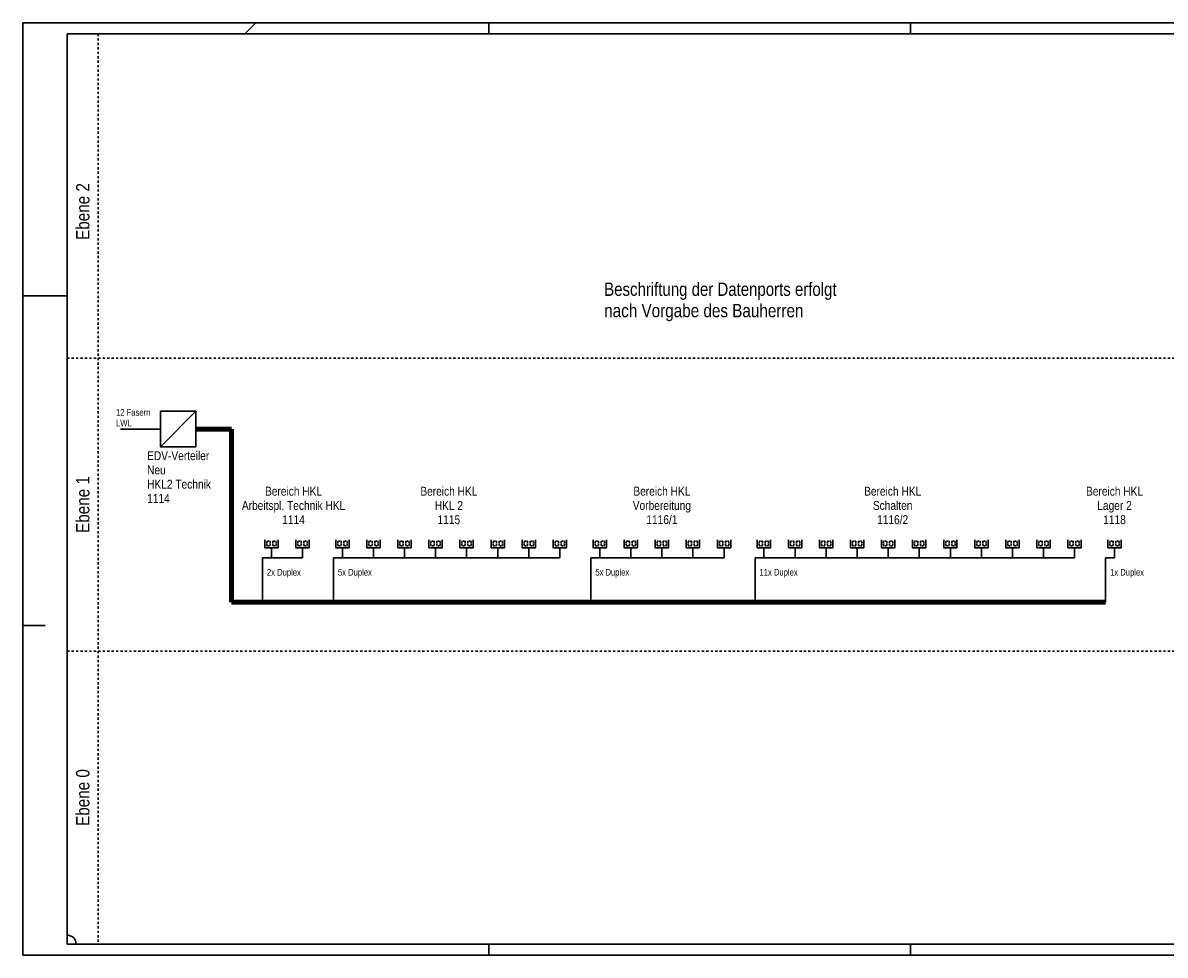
# Model space of a CAD drawing. Header units: millimetres. Extents: x -2000 to 95000, y -500 to 41500.
# Tile 1 of 4: x -2000 to 49481, y -500 to 41500. Entities that reach past the tile are written whole.
import ezdxf
from ezdxf.enums import TextEntityAlignment as Align

# ---------------------------------------------------------------- set-up
doc = ezdxf.new("R2010")
doc.units = ezdxf.units.MM
doc.linetypes.add('DDS_LT3', pattern=[200, 100, -100])
for name, color, linetype in [('ITB_ELT_EDV Anlagen', 96, 'Continuous'), ('ITB_ELT_TXT_Kennzeichnung', 7, 'Continuous'), ('ITB_ELT_TXT_Medizin EDV', 7, 'Continuous'), ('ITB_XXX_Layout Rahmen', 18, 'Continuous'), ('ITB_XXX_Schemata Bereiche', 7, 'Continuous'), ('ITB_XXX_Schemata Linien', 7, 'Continuous'), ('ITB_XXX_TXT_Schemata', 7, 'Continuous')]:
    doc.layers.add(name, color=color, linetype=linetype)
doc.layers.add('ITB_XXX_Einfuegepunkt', color=18, linetype='Continuous', plot=False)
doc.styles.add('Arial Narrow', font='txt', dxfattribs={"height": 0.2})

# ---------------------------------------------------------------- blocks, each defined once
blk = doc.blocks.new('Allgemeines Symbol -Diverse--ID-61-8-339-1905')
at = {"layer": 'ITB_XXX_Einfuegepunkt', "color": 7, "lineweight": 30}
for p, q in [((0, 1000), (0, 0)), ((0, 0), (1000, 0))]:
    blk.add_line(p, q, dxfattribs=at)
blk.add_lwpolyline([(400, 0), (392, 81), (368, 158), (328, 229), (276, 290), (212, 339), (139, 375), (61, 395), (0, 398)], dxfattribs=at)
blk = doc.blocks.new('Schemasymbol-ID-61-8-339-1596')
at = {"layer": 'ITB_ELT_EDV Anlagen', "color": 94, "lineweight": 30}
for points in [[(0, 1600), (0, 0), (1600, 0), (1600, 1600), (0, 1600)], [(0, 0), (1600, 1600)]]:
    blk.add_lwpolyline(points, dxfattribs=at)
blk = doc.blocks.new('Text-Text- EDV-Verteiler--Neu--HKL2 Technik--1114-ID-61-8-339-1603')
at = {"layer": 'ITB_ELT_TXT_Kennzeichnung', "color": 7, "lineweight": 5, "style": 'Arial Narrow'}
for s, width, p, p2 in [('EDV-Verteiler', 0.999909, (0, 0), (2801, 0)), ('Neu', 0.999454, (0, -641), (840, -641)), ('HKL2 Technik', 0.999568, (0, -1282), (2878, -1282)), ('1114', 0.999169, (0, -1924), (1019, -1924))]:
    blk.add_text(s, height=400, dxfattribs=dict(at, width=width)).set_placement(p, p2, align=Align.FIT)
blk = doc.blocks.new('Schemasymbol-ID-61-8-339-2533')
at = {"layer": 'ITB_ELT_TXT_Medizin EDV', "color": 8, "lineweight": 30}
for p, q in [((-210, 731), (-210, 750)), ((-210, 750), (-188, 750)), ((-210, 660), (-210, 702)), ((-210, 590), (-210, 632)), ((-210, 540), (-210, 562)), ((-188, 540), (-210, 540)), ((-112, 540), (-158, 540)), ((-158, 750), (-112, 750)), ((-82, 750), (-60, 750)), ((-60, 540), (-82, 540)), ((-60, 750), (-60, 727)), ((-60, 699), (-60, 657)), ((-60, 629), (-60, 587)), ((-60, 559), (-60, 540)), ((60, 750), (60, 727)), ((82, 750), (60, 750)), ((60, 699), (60, 657)), ((60, 629), (60, 587)), ((60, 559), (60, 540)), ((60, 540), (82, 540)), ((157, 750), (112, 750)), ((112, 540), (157, 540)), ((210, 750), (188, 750)), ((188, 540), (210, 540)), ((210, 731), (210, 750)), ((210, 660), (210, 702)), ((210, 590), (210, 632)), ((210, 540), (210, 562))]:
    blk.add_line(p, q, dxfattribs=at)
at = {"layer": 'ITB_ELT_TXT_Medizin EDV', "color": 94, "lineweight": 30}
for points in [[(-300, 810), (-300, 450), (300, 450), (300, 810)], [(0, 450), (0, 0)]]:
    blk.add_lwpolyline(points, dxfattribs=at)
blk = doc.blocks.new('Schemasymbol-ID-61-8-339-2546')
at = {"layer": 'ITB_ELT_TXT_Medizin EDV', "color": 8, "lineweight": 30}
for p, q in [((-210, 731), (-210, 750)), ((-210, 750), (-188, 750)), ((-210, 660), (-210, 702)), ((-210, 590), (-210, 632)), ((-210, 540), (-210, 562)), ((-188, 540), (-210, 540)), ((-112, 540), (-158, 540)), ((-158, 750), (-112, 750)), ((-82, 750), (-60, 750)), ((-60, 540), (-82, 540)), ((-60, 750), (-60, 727)), ((-60, 699), (-60, 657)), ((-60, 629), (-60, 587)), ((-60, 559), (-60, 540)), ((60, 750), (60, 727)), ((82, 750), (60, 750)), ((60, 699), (60, 657)), ((60, 629), (60, 587)), ((60, 559), (60, 540)), ((60, 540), (82, 540)), ((157, 750), (112, 750)), ((112, 540), (157, 540)), ((210, 750), (188, 750)), ((188, 540), (210, 540)), ((210, 731), (210, 750)), ((210, 660), (210, 702)), ((210, 590), (210, 632)), ((210, 540), (210, 562))]:
    blk.add_line(p, q, dxfattribs=at)
at = {"layer": 'ITB_ELT_TXT_Medizin EDV', "color": 94, "lineweight": 30}
for points in [[(-300, 810), (-300, 450), (300, 450), (300, 810)], [(0, 450), (0, 0)]]:
    blk.add_lwpolyline(points, dxfattribs=at)
blk = doc.blocks.new('Text-Text- Bereich HKL--Arbeitspl- Technik HKL--1114-ID-61-8-339-2554')
at = {"layer": 'ITB_ELT_TXT_Kennzeichnung', "color": 7, "lineweight": 5, "style": 'Arial Narrow'}
for s, width, p, p2 in [('Bereich HKL', 0.999688, (-1286, 0), (1286, 0)), ('Arbeitspl. Technik HKL', 0.999696, (-2330, -641), (2330, -641)), ('1114', 0.999169, (-510, -1282), (510, -1282))]:
    blk.add_text(s, height=400, dxfattribs=dict(at, width=width)).set_placement(p, p2, align=Align.FIT)
blk = doc.blocks.new('Text-Text- Bereich HKL--HKL 2--1115-ID-61-8-339-2564')
at = {"layer": 'ITB_ELT_TXT_Kennzeichnung', "color": 7, "lineweight": 5, "style": 'Arial Narrow'}
for s, width, p, p2 in [('Bereich HKL', 0.999688, (-1286, 0), (1286, 0)), ('HKL 2', 0.999783, (-637, -641), (637, -641)), ('1115', 0.999169, (-510, -1282), (510, -1282))]:
    blk.add_text(s, height=400, dxfattribs=dict(at, width=width)).set_placement(p, p2, align=Align.FIT)
blk = doc.blocks.new('Schemasymbol-ID-61-8-339-2575')
at = {"layer": 'ITB_ELT_TXT_Medizin EDV', "color": 8, "lineweight": 30}
for p, q in [((-210, 731), (-210, 750)), ((-210, 750), (-188, 750)), ((-210, 660), (-210, 702)), ((-210, 590), (-210, 632)), ((-210, 540), (-210, 562)), ((-188, 540), (-210, 540)), ((-112, 540), (-158, 540)), ((-158, 750), (-112, 750)), ((-82, 750), (-60, 750)), ((-60, 540), (-82, 540)), ((-60, 750), (-60, 727)), ((-60, 699), (-60, 657)), ((-60, 629), (-60, 587)), ((-60, 559), (-60, 540)), ((60, 750), (60, 727)), ((82, 750), (60, 750)), ((60, 699), (60, 657)), ((60, 629), (60, 587)), ((60, 559), (60, 540)), ((60, 540), (82, 540)), ((157, 750), (112, 750)), ((112, 540), (157, 540)), ((210, 750), (188, 750)), ((188, 540), (210, 540)), ((210, 731), (210, 750)), ((210, 660), (210, 702)), ((210, 590), (210, 632)), ((210, 540), (210, 562))]:
    blk.add_line(p, q, dxfattribs=at)
at = {"layer": 'ITB_ELT_TXT_Medizin EDV', "color": 94, "lineweight": 30}
for points in [[(-300, 810), (-300, 450), (300, 450), (300, 810)], [(0, 450), (0, 0)]]:
    blk.add_lwpolyline(points, dxfattribs=at)
blk = doc.blocks.new('Schemasymbol-ID-61-8-339-2583')
at = {"layer": 'ITB_ELT_TXT_Medizin EDV', "color": 8, "lineweight": 30}
for p, q in [((-210, 731), (-210, 750)), ((-210, 750), (-188, 750)), ((-210, 660), (-210, 702)), ((-210, 590), (-210, 632)), ((-210, 540), (-210, 562)), ((-188, 540), (-210, 540)), ((-112, 540), (-158, 540)), ((-158, 750), (-112, 750)), ((-82, 750), (-60, 750)), ((-60, 540), (-82, 540)), ((-60, 750), (-60, 727)), ((-60, 699), (-60, 657)), ((-60, 629), (-60, 587)), ((-60, 559), (-60, 540)), ((60, 750), (60, 727)), ((82, 750), (60, 750)), ((60, 699), (60, 657)), ((60, 629), (60, 587)), ((60, 559), (60, 540)), ((60, 540), (82, 540)), ((157, 750), (112, 750)), ((112, 540), (157, 540)), ((210, 750), (188, 750)), ((188, 540), (210, 540)), ((210, 731), (210, 750)), ((210, 660), (210, 702)), ((210, 590), (210, 632)), ((210, 540), (210, 562))]:
    blk.add_line(p, q, dxfattribs=at)
at = {"layer": 'ITB_ELT_TXT_Medizin EDV', "color": 94, "lineweight": 30}
for points in [[(-300, 810), (-300, 450), (300, 450), (300, 810)], [(0, 450), (0, 0)]]:
    blk.add_lwpolyline(points, dxfattribs=at)
blk = doc.blocks.new('Schemasymbol-ID-61-8-339-2591')
at = {"layer": 'ITB_ELT_TXT_Medizin EDV', "color": 8, "lineweight": 30}
for p, q in [((-210, 731), (-210, 750)), ((-210, 750), (-188, 750)), ((-210, 660), (-210, 702)), ((-210, 590), (-210, 632)), ((-210, 540), (-210, 562)), ((-188, 540), (-210, 540)), ((-112, 540), (-158, 540)), ((-158, 750), (-112, 750)), ((-82, 750), (-60, 750)), ((-60, 540), (-82, 540)), ((-60, 750), (-60, 727)), ((-60, 699), (-60, 657)), ((-60, 629), (-60, 587)), ((-60, 559), (-60, 540)), ((60, 750), (60, 727)), ((82, 750), (60, 750)), ((60, 699), (60, 657)), ((60, 629), (60, 587)), ((60, 559), (60, 540)), ((60, 540), (82, 540)), ((157, 750), (112, 750)), ((112, 540), (157, 540)), ((210, 750), (188, 750)), ((188, 540), (210, 540)), ((210, 731), (210, 750)), ((210, 660), (210, 702)), ((210, 590), (210, 632)), ((210, 540), (210, 562))]:
    blk.add_line(p, q, dxfattribs=at)
at = {"layer": 'ITB_ELT_TXT_Medizin EDV', "color": 94, "lineweight": 30}
for points in [[(-300, 810), (-300, 450), (300, 450), (300, 810)], [(0, 450), (0, 0)]]:
    blk.add_lwpolyline(points, dxfattribs=at)
blk = doc.blocks.new('Schemasymbol-ID-61-8-339-2599')
at = {"layer": 'ITB_ELT_TXT_Medizin EDV', "color": 8, "lineweight": 30}
for p, q in [((-210, 731), (-210, 750)), ((-210, 750), (-188, 750)), ((-210, 660), (-210, 702)), ((-210, 590), (-210, 632)), ((-210, 540), (-210, 562)), ((-188, 540), (-210, 540)), ((-112, 540), (-158, 540)), ((-158, 750), (-112, 750)), ((-82, 750), (-60, 750)), ((-60, 540), (-82, 540)), ((-60, 750), (-60, 727)), ((-60, 699), (-60, 657)), ((-60, 629), (-60, 587)), ((-60, 559), (-60, 540)), ((60, 750), (60, 727)), ((82, 750), (60, 750)), ((60, 699), (60, 657)), ((60, 629), (60, 587)), ((60, 559), (60, 540)), ((60, 540), (82, 540)), ((157, 750), (112, 750)), ((112, 540), (157, 540)), ((210, 750), (188, 750)), ((188, 540), (210, 540)), ((210, 731), (210, 750)), ((210, 660), (210, 702)), ((210, 590), (210, 632)), ((210, 540), (210, 562))]:
    blk.add_line(p, q, dxfattribs=at)
at = {"layer": 'ITB_ELT_TXT_Medizin EDV', "color": 94, "lineweight": 30}
for points in [[(-300, 810), (-300, 450), (300, 450), (300, 810)], [(0, 450), (0, 0)]]:
    blk.add_lwpolyline(points, dxfattribs=at)
blk = doc.blocks.new('Text-Text- Bereich HKL--Vorbereitung--1116-1-ID-61-8-339-2623')
at = {"layer": 'ITB_ELT_TXT_Kennzeichnung', "color": 7, "lineweight": 5, "style": 'Arial Narrow'}
for s, width, p, p2 in [('Bereich HKL', 0.999688, (-1286, 0), (1286, 0)), ('Vorbereitung', 0.99951, (-1312, -641), (1312, -641)), ('1116/1', 0.999312, (-701, -1282), (701, -1282))]:
    blk.add_text(s, height=400, dxfattribs=dict(at, width=width)).set_placement(p, p2, align=Align.FIT)
blk = doc.blocks.new('Schemasymbol-ID-61-8-339-2634')
at = {"layer": 'ITB_ELT_TXT_Medizin EDV', "color": 8, "lineweight": 30}
for p, q in [((-210, 731), (-210, 750)), ((-210, 750), (-188, 750)), ((-210, 660), (-210, 702)), ((-210, 590), (-210, 632)), ((-210, 540), (-210, 562)), ((-188, 540), (-210, 540)), ((-112, 540), (-158, 540)), ((-158, 750), (-112, 750)), ((-82, 750), (-60, 750)), ((-60, 540), (-82, 540)), ((-60, 750), (-60, 727)), ((-60, 699), (-60, 657)), ((-60, 629), (-60, 587)), ((-60, 559), (-60, 540)), ((60, 750), (60, 727)), ((82, 750), (60, 750)), ((60, 699), (60, 657)), ((60, 629), (60, 587)), ((60, 559), (60, 540)), ((60, 540), (82, 540)), ((157, 750), (112, 750)), ((112, 540), (157, 540)), ((210, 750), (188, 750)), ((188, 540), (210, 540)), ((210, 731), (210, 750)), ((210, 660), (210, 702)), ((210, 590), (210, 632)), ((210, 540), (210, 562))]:
    blk.add_line(p, q, dxfattribs=at)
at = {"layer": 'ITB_ELT_TXT_Medizin EDV', "color": 94, "lineweight": 30}
for points in [[(-300, 810), (-300, 450), (300, 450), (300, 810)], [(0, 450), (0, 0)]]:
    blk.add_lwpolyline(points, dxfattribs=at)
blk = doc.blocks.new('Schemasymbol-ID-61-8-339-2642')
at = {"layer": 'ITB_ELT_TXT_Medizin EDV', "color": 8, "lineweight": 30}
for p, q in [((-210, 731), (-210, 750)), ((-210, 750), (-188, 750)), ((-210, 660), (-210, 702)), ((-210, 590), (-210, 632)), ((-210, 540), (-210, 562)), ((-188, 540), (-210, 540)), ((-112, 540), (-158, 540)), ((-158, 750), (-112, 750)), ((-82, 750), (-60, 750)), ((-60, 540), (-82, 540)), ((-60, 750), (-60, 727)), ((-60, 699), (-60, 657)), ((-60, 629), (-60, 587)), ((-60, 559), (-60, 540)), ((60, 750), (60, 727)), ((82, 750), (60, 750)), ((60, 699), (60, 657)), ((60, 629), (60, 587)), ((60, 559), (60, 540)), ((60, 540), (82, 540)), ((157, 750), (112, 750)), ((112, 540), (157, 540)), ((210, 750), (188, 750)), ((188, 540), (210, 540)), ((210, 731), (210, 750)), ((210, 660), (210, 702)), ((210, 590), (210, 632)), ((210, 540), (210, 562))]:
    blk.add_line(p, q, dxfattribs=at)
at = {"layer": 'ITB_ELT_TXT_Medizin EDV', "color": 94, "lineweight": 30}
for points in [[(-300, 810), (-300, 450), (300, 450), (300, 810)], [(0, 450), (0, 0)]]:
    blk.add_lwpolyline(points, dxfattribs=at)
blk = doc.blocks.new('Schemasymbol-ID-61-8-339-2650')
at = {"layer": 'ITB_ELT_TXT_Medizin EDV', "color": 8, "lineweight": 30}
for p, q in [((-210, 731), (-210, 750)), ((-210, 750), (-188, 750)), ((-210, 660), (-210, 702)), ((-210, 590), (-210, 632)), ((-210, 540), (-210, 562)), ((-188, 540), (-210, 540)), ((-112, 540), (-158, 540)), ((-158, 750), (-112, 750)), ((-82, 750), (-60, 750)), ((-60, 540), (-82, 540)), ((-60, 750), (-60, 727)), ((-60, 699), (-60, 657)), ((-60, 629), (-60, 587)), ((-60, 559), (-60, 540)), ((60, 750), (60, 727)), ((82, 750), (60, 750)), ((60, 699), (60, 657)), ((60, 629), (60, 587)), ((60, 559), (60, 540)), ((60, 540), (82, 540)), ((157, 750), (112, 750)), ((112, 540), (157, 540)), ((210, 750), (188, 750)), ((188, 540), (210, 540)), ((210, 731), (210, 750)), ((210, 660), (210, 702)), ((210, 590), (210, 632)), ((210, 540), (210, 562))]:
    blk.add_line(p, q, dxfattribs=at)
at = {"layer": 'ITB_ELT_TXT_Medizin EDV', "color": 94, "lineweight": 30}
for points in [[(-300, 810), (-300, 450), (300, 450), (300, 810)], [(0, 450), (0, 0)]]:
    blk.add_lwpolyline(points, dxfattribs=at)
blk = doc.blocks.new('Schemasymbol-ID-61-8-339-2658')
at = {"layer": 'ITB_ELT_TXT_Medizin EDV', "color": 8, "lineweight": 30}
for p, q in [((-210, 731), (-210, 750)), ((-210, 750), (-188, 750)), ((-210, 660), (-210, 702)), ((-210, 590), (-210, 632)), ((-210, 540), (-210, 562)), ((-188, 540), (-210, 540)), ((-112, 540), (-158, 540)), ((-158, 750), (-112, 750)), ((-82, 750), (-60, 750)), ((-60, 540), (-82, 540)), ((-60, 750), (-60, 727)), ((-60, 699), (-60, 657)), ((-60, 629), (-60, 587)), ((-60, 559), (-60, 540)), ((60, 750), (60, 727)), ((82, 750), (60, 750)), ((60, 699), (60, 657)), ((60, 629), (60, 587)), ((60, 559), (60, 540)), ((60, 540), (82, 540)), ((157, 750), (112, 750)), ((112, 540), (157, 540)), ((210, 750), (188, 750)), ((188, 540), (210, 540)), ((210, 731), (210, 750)), ((210, 660), (210, 702)), ((210, 590), (210, 632)), ((210, 540), (210, 562))]:
    blk.add_line(p, q, dxfattribs=at)
at = {"layer": 'ITB_ELT_TXT_Medizin EDV', "color": 94, "lineweight": 30}
for points in [[(-300, 810), (-300, 450), (300, 450), (300, 810)], [(0, 450), (0, 0)]]:
    blk.add_lwpolyline(points, dxfattribs=at)
blk = doc.blocks.new('Schemasymbol-ID-61-8-339-2666')
at = {"layer": 'ITB_ELT_TXT_Medizin EDV', "color": 8, "lineweight": 30}
for p, q in [((-210, 731), (-210, 750)), ((-210, 750), (-188, 750)), ((-210, 660), (-210, 702)), ((-210, 590), (-210, 632)), ((-210, 540), (-210, 562)), ((-188, 540), (-210, 540)), ((-112, 540), (-158, 540)), ((-158, 750), (-112, 750)), ((-82, 750), (-60, 750)), ((-60, 540), (-82, 540)), ((-60, 750), (-60, 727)), ((-60, 699), (-60, 657)), ((-60, 629), (-60, 587)), ((-60, 559), (-60, 540)), ((60, 750), (60, 727)), ((82, 750), (60, 750)), ((60, 699), (60, 657)), ((60, 629), (60, 587)), ((60, 559), (60, 540)), ((60, 540), (82, 540)), ((157, 750), (112, 750)), ((112, 540), (157, 540)), ((210, 750), (188, 750)), ((188, 540), (210, 540)), ((210, 731), (210, 750)), ((210, 660), (210, 702)), ((210, 590), (210, 632)), ((210, 540), (210, 562))]:
    blk.add_line(p, q, dxfattribs=at)
at = {"layer": 'ITB_ELT_TXT_Medizin EDV', "color": 94, "lineweight": 30}
for points in [[(-300, 810), (-300, 450), (300, 450), (300, 810)], [(0, 450), (0, 0)]]:
    blk.add_lwpolyline(points, dxfattribs=at)
blk = doc.blocks.new('Text-Text- Bereich HKL--Schalten--1116-2-ID-61-8-339-2682')
at = {"layer": 'ITB_ELT_TXT_Kennzeichnung', "color": 7, "lineweight": 5, "style": 'Arial Narrow'}
for s, width, p, p2 in [('Bereich HKL', 0.999688, (-1286, 0), (1286, 0)), ('Schalten', 0.999536, (-892, -641), (892, -641)), ('1116/2', 0.999312, (-701, -1282), (701, -1282))]:
    blk.add_text(s, height=400, dxfattribs=dict(at, width=width)).set_placement(p, p2, align=Align.FIT)
blk = doc.blocks.new('Schemasymbol-ID-61-8-339-2693')
at = {"layer": 'ITB_ELT_TXT_Medizin EDV', "color": 8, "lineweight": 30}
for p, q in [((-210, 731), (-210, 750)), ((-210, 750), (-188, 750)), ((-210, 660), (-210, 702)), ((-210, 590), (-210, 632)), ((-210, 540), (-210, 562)), ((-188, 540), (-210, 540)), ((-112, 540), (-158, 540)), ((-158, 750), (-112, 750)), ((-82, 750), (-60, 750)), ((-60, 540), (-82, 540)), ((-60, 750), (-60, 727)), ((-60, 699), (-60, 657)), ((-60, 629), (-60, 587)), ((-60, 559), (-60, 540)), ((60, 750), (60, 727)), ((82, 750), (60, 750)), ((60, 699), (60, 657)), ((60, 629), (60, 587)), ((60, 559), (60, 540)), ((60, 540), (82, 540)), ((157, 750), (112, 750)), ((112, 540), (157, 540)), ((210, 750), (188, 750)), ((188, 540), (210, 540)), ((210, 731), (210, 750)), ((210, 660), (210, 702)), ((210, 590), (210, 632)), ((210, 540), (210, 562))]:
    blk.add_line(p, q, dxfattribs=at)
at = {"layer": 'ITB_ELT_TXT_Medizin EDV', "color": 94, "lineweight": 30}
for points in [[(-300, 810), (-300, 450), (300, 450), (300, 810)], [(0, 450), (0, 0)]]:
    blk.add_lwpolyline(points, dxfattribs=at)
blk = doc.blocks.new('Schemasymbol-ID-61-8-339-2701')
at = {"layer": 'ITB_ELT_TXT_Medizin EDV', "color": 8, "lineweight": 30}
for p, q in [((-210, 731), (-210, 750)), ((-210, 750), (-188, 750)), ((-210, 660), (-210, 702)), ((-210, 590), (-210, 632)), ((-210, 540), (-210, 562)), ((-188, 540), (-210, 540)), ((-112, 540), (-158, 540)), ((-158, 750), (-112, 750)), ((-82, 750), (-60, 750)), ((-60, 540), (-82, 540)), ((-60, 750), (-60, 727)), ((-60, 699), (-60, 657)), ((-60, 629), (-60, 587)), ((-60, 559), (-60, 540)), ((60, 750), (60, 727)), ((82, 750), (60, 750)), ((60, 699), (60, 657)), ((60, 629), (60, 587)), ((60, 559), (60, 540)), ((60, 540), (82, 540)), ((157, 750), (112, 750)), ((112, 540), (157, 540)), ((210, 750), (188, 750)), ((188, 540), (210, 540)), ((210, 731), (210, 750)), ((210, 660), (210, 702)), ((210, 590), (210, 632)), ((210, 540), (210, 562))]:
    blk.add_line(p, q, dxfattribs=at)
at = {"layer": 'ITB_ELT_TXT_Medizin EDV', "color": 94, "lineweight": 30}
for points in [[(-300, 810), (-300, 450), (300, 450), (300, 810)], [(0, 450), (0, 0)]]:
    blk.add_lwpolyline(points, dxfattribs=at)
blk = doc.blocks.new('Schemasymbol-ID-61-8-339-2709')
at = {"layer": 'ITB_ELT_TXT_Medizin EDV', "color": 8, "lineweight": 30}
for p, q in [((-210, 731), (-210, 750)), ((-210, 750), (-188, 750)), ((-210, 660), (-210, 702)), ((-210, 590), (-210, 632)), ((-210, 540), (-210, 562)), ((-188, 540), (-210, 540)), ((-112, 540), (-158, 540)), ((-158, 750), (-112, 750)), ((-82, 750), (-60, 750)), ((-60, 540), (-82, 540)), ((-60, 750), (-60, 727)), ((-60, 699), (-60, 657)), ((-60, 629), (-60, 587)), ((-60, 559), (-60, 540)), ((60, 750), (60, 727)), ((82, 750), (60, 750)), ((60, 699), (60, 657)), ((60, 629), (60, 587)), ((60, 559), (60, 540)), ((60, 540), (82, 540)), ((157, 750), (112, 750)), ((112, 540), (157, 540)), ((210, 750), (188, 750)), ((188, 540), (210, 540)), ((210, 731), (210, 750)), ((210, 660), (210, 702)), ((210, 590), (210, 632)), ((210, 540), (210, 562))]:
    blk.add_line(p, q, dxfattribs=at)
at = {"layer": 'ITB_ELT_TXT_Medizin EDV', "color": 94, "lineweight": 30}
for points in [[(-300, 810), (-300, 450), (300, 450), (300, 810)], [(0, 450), (0, 0)]]:
    blk.add_lwpolyline(points, dxfattribs=at)
blk = doc.blocks.new('Schemasymbol-ID-61-8-339-2717')
at = {"layer": 'ITB_ELT_TXT_Medizin EDV', "color": 8, "lineweight": 30}
for p, q in [((-210, 731), (-210, 750)), ((-210, 750), (-188, 750)), ((-210, 660), (-210, 702)), ((-210, 590), (-210, 632)), ((-210, 540), (-210, 562)), ((-188, 540), (-210, 540)), ((-112, 540), (-158, 540)), ((-158, 750), (-112, 750)), ((-82, 750), (-60, 750)), ((-60, 540), (-82, 540)), ((-60, 750), (-60, 727)), ((-60, 699), (-60, 657)), ((-60, 629), (-60, 587)), ((-60, 559), (-60, 540)), ((60, 750), (60, 727)), ((82, 750), (60, 750)), ((60, 699), (60, 657)), ((60, 629), (60, 587)), ((60, 559), (60, 540)), ((60, 540), (82, 540)), ((157, 750), (112, 750)), ((112, 540), (157, 540)), ((210, 750), (188, 750)), ((188, 540), (210, 540)), ((210, 731), (210, 750)), ((210, 660), (210, 702)), ((210, 590), (210, 632)), ((210, 540), (210, 562))]:
    blk.add_line(p, q, dxfattribs=at)
at = {"layer": 'ITB_ELT_TXT_Medizin EDV', "color": 94, "lineweight": 30}
for points in [[(-300, 810), (-300, 450), (300, 450), (300, 810)], [(0, 450), (0, 0)]]:
    blk.add_lwpolyline(points, dxfattribs=at)
blk = doc.blocks.new('Schemasymbol-ID-61-8-339-2725')
at = {"layer": 'ITB_ELT_TXT_Medizin EDV', "color": 8, "lineweight": 30}
for p, q in [((-210, 731), (-210, 750)), ((-210, 750), (-188, 750)), ((-210, 660), (-210, 702)), ((-210, 590), (-210, 632)), ((-210, 540), (-210, 562)), ((-188, 540), (-210, 540)), ((-112, 540), (-158, 540)), ((-158, 750), (-112, 750)), ((-82, 750), (-60, 750)), ((-60, 540), (-82, 540)), ((-60, 750), (-60, 727)), ((-60, 699), (-60, 657)), ((-60, 629), (-60, 587)), ((-60, 559), (-60, 540)), ((60, 750), (60, 727)), ((82, 750), (60, 750)), ((60, 699), (60, 657)), ((60, 629), (60, 587)), ((60, 559), (60, 540)), ((60, 540), (82, 540)), ((157, 750), (112, 750)), ((112, 540), (157, 540)), ((210, 750), (188, 750)), ((188, 540), (210, 540)), ((210, 731), (210, 750)), ((210, 660), (210, 702)), ((210, 590), (210, 632)), ((210, 540), (210, 562))]:
    blk.add_line(p, q, dxfattribs=at)
at = {"layer": 'ITB_ELT_TXT_Medizin EDV', "color": 94, "lineweight": 30}
for points in [[(-300, 810), (-300, 450), (300, 450), (300, 810)], [(0, 450), (0, 0)]]:
    blk.add_lwpolyline(points, dxfattribs=at)
blk = doc.blocks.new('Text-Text- 2x Duplex-ID-61-8-339-3194')
at = {"layer": 'ITB_ELT_TXT_Kennzeichnung', "color": 7, "lineweight": 5, "style": 'Arial Narrow', "width": 0.999419}
blk.add_text('2x Duplex', height=300, dxfattribs=at).set_placement((0, 0), (1528, 0), align=Align.FIT)
blk = doc.blocks.new('Text-Text- 5x Duplex-ID-61-8-339-3203')
at = {"layer": 'ITB_ELT_TXT_Kennzeichnung', "color": 7, "lineweight": 5, "style": 'Arial Narrow', "width": 0.999419}
blk.add_text('5x Duplex', height=300, dxfattribs=at).set_placement((0, 0), (1528, 0), align=Align.FIT)
blk = doc.blocks.new('Text-Text- 5x Duplex-ID-61-8-339-3212')
at = {"layer": 'ITB_ELT_TXT_Kennzeichnung', "color": 7, "lineweight": 5, "style": 'Arial Narrow', "width": 0.999419}
blk.add_text('5x Duplex', height=300, dxfattribs=at).set_placement((0, 0), (1528, 0), align=Align.FIT)
blk = doc.blocks.new('Text-Text- 11x Duplex-ID-61-8-339-3221')
at = {"layer": 'ITB_ELT_TXT_Kennzeichnung', "color": 7, "lineweight": 5, "style": 'Arial Narrow', "width": 0.999391}
blk.add_text('11x Duplex', height=300, dxfattribs=at).set_placement((0, 0), (1719, 0), align=Align.FIT)
blk = doc.blocks.new('Text-Text- Beschriftung der Datenports erfolgt --nach Vorgabe des Bauherren-ID-61-8-339-3266')
at = {"layer": 'ITB_ELT_TXT_Kennzeichnung', "color": 7, "lineweight": 5, "style": 'Arial Narrow'}
for s, width, p, p2 in [('Beschriftung der Datenports erfolgt ', 0.981999, (0, 0), (10660, 0)), ('nach Vorgabe des Bauherren', 0.999418, (0, -962), (8980, -962))]:
    blk.add_text(s, height=600, dxfattribs=dict(at, width=width)).set_placement(p, p2, align=Align.FIT)
blk = doc.blocks.new('Text-Text- 12 Fasern--LWL-ID-61-8-339-3287')
at = {"layer": 'ITB_ELT_TXT_Kennzeichnung', "color": 7, "lineweight": 5, "style": 'Arial Narrow'}
for s, width, p, p2 in [('12 Fasern', 0.999437, (0, 0), (1547, 0)), ('LWL', 0.999589, (0, -481), (707, -481))]:
    blk.add_text(s, height=300, dxfattribs=dict(at, width=width)).set_placement(p, p2, align=Align.FIT)
blk = doc.blocks.new('Schemasymbol-ID-61-8-339-2608')
at = {"layer": 'ITB_ELT_TXT_Medizin EDV', "color": 8, "lineweight": 30}
for p, q in [((-210, 731), (-210, 750)), ((-210, 750), (-188, 750)), ((-210, 660), (-210, 702)), ((-210, 590), (-210, 632)), ((-210, 540), (-210, 562)), ((-188, 540), (-210, 540)), ((-112, 540), (-158, 540)), ((-158, 750), (-112, 750)), ((-82, 750), (-60, 750)), ((-60, 540), (-82, 540)), ((-60, 750), (-60, 727)), ((-60, 699), (-60, 657)), ((-60, 629), (-60, 587)), ((-60, 559), (-60, 540)), ((60, 750), (60, 727)), ((82, 750), (60, 750)), ((60, 699), (60, 657)), ((60, 629), (60, 587)), ((60, 559), (60, 540)), ((60, 540), (82, 540)), ((157, 750), (112, 750)), ((112, 540), (157, 540)), ((210, 750), (188, 750)), ((188, 540), (210, 540)), ((210, 731), (210, 750)), ((210, 660), (210, 702)), ((210, 590), (210, 632)), ((210, 540), (210, 562))]:
    blk.add_line(p, q, dxfattribs=at)
at = {"layer": 'ITB_ELT_TXT_Medizin EDV', "color": 94, "lineweight": 30}
for points in [[(-300, 810), (-300, 450), (300, 450), (300, 810)], [(0, 450), (0, 0)]]:
    blk.add_lwpolyline(points, dxfattribs=at)
blk = doc.blocks.new('Schemasymbol-ID-61-8-339-2621')
at = {"layer": 'ITB_ELT_TXT_Medizin EDV', "color": 8, "lineweight": 30}
for p, q in [((-210, 731), (-210, 750)), ((-210, 750), (-188, 750)), ((-210, 660), (-210, 702)), ((-210, 590), (-210, 632)), ((-210, 540), (-210, 562)), ((-188, 540), (-210, 540)), ((-112, 540), (-158, 540)), ((-158, 750), (-112, 750)), ((-82, 750), (-60, 750)), ((-60, 540), (-82, 540)), ((-60, 750), (-60, 727)), ((-60, 699), (-60, 657)), ((-60, 629), (-60, 587)), ((-60, 559), (-60, 540)), ((60, 750), (60, 727)), ((82, 750), (60, 750)), ((60, 699), (60, 657)), ((60, 629), (60, 587)), ((60, 559), (60, 540)), ((60, 540), (82, 540)), ((157, 750), (112, 750)), ((112, 540), (157, 540)), ((210, 750), (188, 750)), ((188, 540), (210, 540)), ((210, 731), (210, 750)), ((210, 660), (210, 702)), ((210, 590), (210, 632)), ((210, 540), (210, 562))]:
    blk.add_line(p, q, dxfattribs=at)
at = {"layer": 'ITB_ELT_TXT_Medizin EDV', "color": 94, "lineweight": 30}
for points in [[(-300, 810), (-300, 450), (300, 450), (300, 810)], [(0, 450), (0, 0)]]:
    blk.add_lwpolyline(points, dxfattribs=at)
blk = doc.blocks.new('Schemasymbol-ID-61-8-339-2677')
at = {"layer": 'ITB_ELT_TXT_Medizin EDV', "color": 8, "lineweight": 30}
for p, q in [((-210, 731), (-210, 750)), ((-210, 750), (-188, 750)), ((-210, 660), (-210, 702)), ((-210, 590), (-210, 632)), ((-210, 540), (-210, 562)), ((-188, 540), (-210, 540)), ((-112, 540), (-158, 540)), ((-158, 750), (-112, 750)), ((-82, 750), (-60, 750)), ((-60, 540), (-82, 540)), ((-60, 750), (-60, 727)), ((-60, 699), (-60, 657)), ((-60, 629), (-60, 587)), ((-60, 559), (-60, 540)), ((60, 750), (60, 727)), ((82, 750), (60, 750)), ((60, 699), (60, 657)), ((60, 629), (60, 587)), ((60, 559), (60, 540)), ((60, 540), (82, 540)), ((157, 750), (112, 750)), ((112, 540), (157, 540)), ((210, 750), (188, 750)), ((188, 540), (210, 540)), ((210, 731), (210, 750)), ((210, 660), (210, 702)), ((210, 590), (210, 632)), ((210, 540), (210, 562))]:
    blk.add_line(p, q, dxfattribs=at)
at = {"layer": 'ITB_ELT_TXT_Medizin EDV', "color": 94, "lineweight": 30}
for points in [[(-300, 810), (-300, 450), (300, 450), (300, 810)], [(0, 450), (0, 0)]]:
    blk.add_lwpolyline(points, dxfattribs=at)
blk = doc.blocks.new('Schemasymbol-ID-61-8-339-1595')
at = {"layer": 'ITB_ELT_TXT_Medizin EDV', "color": 8, "lineweight": 30}
for p, q in [((-210, 731), (-210, 750)), ((-210, 750), (-188, 750)), ((-210, 660), (-210, 702)), ((-210, 590), (-210, 632)), ((-210, 540), (-210, 562)), ((-188, 540), (-210, 540)), ((-112, 540), (-158, 540)), ((-158, 750), (-112, 750)), ((-82, 750), (-60, 750)), ((-60, 540), (-82, 540)), ((-60, 750), (-60, 727)), ((-60, 699), (-60, 657)), ((-60, 629), (-60, 587)), ((-60, 559), (-60, 540)), ((60, 750), (60, 727)), ((82, 750), (60, 750)), ((60, 699), (60, 657)), ((60, 629), (60, 587)), ((60, 559), (60, 540)), ((60, 540), (82, 540)), ((157, 750), (112, 750)), ((112, 540), (157, 540)), ((210, 750), (188, 750)), ((188, 540), (210, 540)), ((210, 731), (210, 750)), ((210, 660), (210, 702)), ((210, 590), (210, 632)), ((210, 540), (210, 562))]:
    blk.add_line(p, q, dxfattribs=at)
at = {"layer": 'ITB_ELT_TXT_Medizin EDV', "color": 94, "lineweight": 30}
for points in [[(-300, 810), (-300, 450), (300, 450), (300, 810)], [(0, 450), (0, 0)]]:
    blk.add_lwpolyline(points, dxfattribs=at)
blk = doc.blocks.new('Schemasymbol-ID-61-8-339-1632')
at = {"layer": 'ITB_ELT_TXT_Medizin EDV', "color": 8, "lineweight": 30}
for p, q in [((-210, 731), (-210, 750)), ((-210, 750), (-188, 750)), ((-210, 660), (-210, 702)), ((-210, 590), (-210, 632)), ((-210, 540), (-210, 562)), ((-188, 540), (-210, 540)), ((-112, 540), (-158, 540)), ((-158, 750), (-112, 750)), ((-82, 750), (-60, 750)), ((-60, 540), (-82, 540)), ((-60, 750), (-60, 727)), ((-60, 699), (-60, 657)), ((-60, 629), (-60, 587)), ((-60, 559), (-60, 540)), ((60, 750), (60, 727)), ((82, 750), (60, 750)), ((60, 699), (60, 657)), ((60, 629), (60, 587)), ((60, 559), (60, 540)), ((60, 540), (82, 540)), ((157, 750), (112, 750)), ((112, 540), (157, 540)), ((210, 750), (188, 750)), ((188, 540), (210, 540)), ((210, 731), (210, 750)), ((210, 660), (210, 702)), ((210, 590), (210, 632)), ((210, 540), (210, 562))]:
    blk.add_line(p, q, dxfattribs=at)
at = {"layer": 'ITB_ELT_TXT_Medizin EDV', "color": 94, "lineweight": 30}
for points in [[(-300, 810), (-300, 450), (300, 450), (300, 810)], [(0, 450), (0, 0)]]:
    blk.add_lwpolyline(points, dxfattribs=at)
blk = doc.blocks.new('Schemasymbol-ID-61-8-339-100')
at = {"layer": 'ITB_ELT_TXT_Medizin EDV', "color": 8, "lineweight": 30}
for p, q in [((-210, 731), (-210, 750)), ((-210, 750), (-188, 750)), ((-210, 660), (-210, 702)), ((-210, 590), (-210, 632)), ((-210, 540), (-210, 562)), ((-188, 540), (-210, 540)), ((-112, 540), (-158, 540)), ((-158, 750), (-112, 750)), ((-82, 750), (-60, 750)), ((-60, 540), (-82, 540)), ((-60, 750), (-60, 727)), ((-60, 699), (-60, 657)), ((-60, 629), (-60, 587)), ((-60, 559), (-60, 540)), ((60, 750), (60, 727)), ((82, 750), (60, 750)), ((60, 699), (60, 657)), ((60, 629), (60, 587)), ((60, 559), (60, 540)), ((60, 540), (82, 540)), ((157, 750), (112, 750)), ((112, 540), (157, 540)), ((210, 750), (188, 750)), ((188, 540), (210, 540)), ((210, 731), (210, 750)), ((210, 660), (210, 702)), ((210, 590), (210, 632)), ((210, 540), (210, 562))]:
    blk.add_line(p, q, dxfattribs=at)
at = {"layer": 'ITB_ELT_TXT_Medizin EDV', "color": 94, "lineweight": 30}
for points in [[(-300, 810), (-300, 450), (300, 450), (300, 810)], [(0, 450), (0, 0)]]:
    blk.add_lwpolyline(points, dxfattribs=at)
blk = doc.blocks.new('Schemasymbol-ID-61-8-339-130')
at = {"layer": 'ITB_ELT_TXT_Medizin EDV', "color": 8, "lineweight": 30}
for p, q in [((-210, 731), (-210, 750)), ((-210, 750), (-188, 750)), ((-210, 660), (-210, 702)), ((-210, 590), (-210, 632)), ((-210, 540), (-210, 562)), ((-188, 540), (-210, 540)), ((-112, 540), (-158, 540)), ((-158, 750), (-112, 750)), ((-82, 750), (-60, 750)), ((-60, 540), (-82, 540)), ((-60, 750), (-60, 727)), ((-60, 699), (-60, 657)), ((-60, 629), (-60, 587)), ((-60, 559), (-60, 540)), ((60, 750), (60, 727)), ((82, 750), (60, 750)), ((60, 699), (60, 657)), ((60, 629), (60, 587)), ((60, 559), (60, 540)), ((60, 540), (82, 540)), ((157, 750), (112, 750)), ((112, 540), (157, 540)), ((210, 750), (188, 750)), ((188, 540), (210, 540)), ((210, 731), (210, 750)), ((210, 660), (210, 702)), ((210, 590), (210, 632)), ((210, 540), (210, 562))]:
    blk.add_line(p, q, dxfattribs=at)
at = {"layer": 'ITB_ELT_TXT_Medizin EDV', "color": 94, "lineweight": 30}
for points in [[(-300, 810), (-300, 450), (300, 450), (300, 810)], [(0, 450), (0, 0)]]:
    blk.add_lwpolyline(points, dxfattribs=at)
blk = doc.blocks.new('Text-Text- Ebene 0-ID-61-8-339-1959')
at = {"layer": 'ITB_XXX_TXT_Schemata', "color": 7, "lineweight": 5, "style": 'Arial Narrow', "width": 0.999486}
blk.add_text('Ebene 0', height=600, rotation=90, dxfattribs=at).set_placement((0, -1280), (0, 1280), align=Align.FIT)
blk = doc.blocks.new('Text-Text- Ebene 1-ID-61-8-339-2096')
at = {"layer": 'ITB_XXX_TXT_Schemata', "color": 7, "lineweight": 5, "style": 'Arial Narrow', "width": 0.999486}
blk.add_text('Ebene 1', height=600, rotation=90, dxfattribs=at).set_placement((0, -1280), (0, 1280), align=Align.FIT)
blk = doc.blocks.new('Text-Text- Ebene 2-ID-61-8-339-2789')
at = {"layer": 'ITB_XXX_TXT_Schemata', "color": 7, "lineweight": 5, "style": 'Arial Narrow', "width": 0.999486}
blk.add_text('Ebene 2', height=600, rotation=90, dxfattribs=at).set_placement((0, -1280), (0, 1280), align=Align.FIT)
blk = doc.blocks.new('Text-Text- Bereich HKL--Lager 2--1118-ID-61-8-339-2820')
at = {"layer": 'ITB_ELT_TXT_Kennzeichnung', "color": 7, "lineweight": 5, "style": 'Arial Narrow'}
for s, width, p, p2 in [('Bereich HKL', 0.999688, (-1286, 0), (1286, 0)), ('Lager 2', 0.999361, (-777, -641), (777, -641)), ('1118', 0.999169, (-510, -1282), (510, -1282))]:
    blk.add_text(s, height=400, dxfattribs=dict(at, width=width)).set_placement(p, p2, align=Align.FIT)
blk = doc.blocks.new('Schemasymbol-ID-61-8-339-2831')
at = {"layer": 'ITB_ELT_TXT_Medizin EDV', "color": 8, "lineweight": 30}
for p, q in [((-210, 731), (-210, 750)), ((-210, 750), (-188, 750)), ((-210, 660), (-210, 702)), ((-210, 590), (-210, 632)), ((-210, 540), (-210, 562)), ((-188, 540), (-210, 540)), ((-112, 540), (-158, 540)), ((-158, 750), (-112, 750)), ((-82, 750), (-60, 750)), ((-60, 540), (-82, 540)), ((-60, 750), (-60, 727)), ((-60, 699), (-60, 657)), ((-60, 629), (-60, 587)), ((-60, 559), (-60, 540)), ((60, 750), (60, 727)), ((82, 750), (60, 750)), ((60, 699), (60, 657)), ((60, 629), (60, 587)), ((60, 559), (60, 540)), ((60, 540), (82, 540)), ((157, 750), (112, 750)), ((112, 540), (157, 540)), ((210, 750), (188, 750)), ((188, 540), (210, 540)), ((210, 731), (210, 750)), ((210, 660), (210, 702)), ((210, 590), (210, 632)), ((210, 540), (210, 562))]:
    blk.add_line(p, q, dxfattribs=at)
at = {"layer": 'ITB_ELT_TXT_Medizin EDV', "color": 94, "lineweight": 30}
for points in [[(-300, 810), (-300, 450), (300, 450), (300, 810)], [(0, 450), (0, 0)]]:
    blk.add_lwpolyline(points, dxfattribs=at)
blk = doc.blocks.new('Text-Text- 1x Duplex-ID-61-8-339-2850')
at = {"layer": 'ITB_ELT_TXT_Kennzeichnung', "color": 7, "lineweight": 5, "style": 'Arial Narrow', "width": 0.999419}
blk.add_text('1x Duplex', height=300, dxfattribs=at).set_placement((0, 0), (1528, 0), align=Align.FIT)
blk = doc.blocks.new('Schemasymbol-ID-61-8-339-2872')
at = {"layer": 'ITB_ELT_TXT_Medizin EDV', "color": 8, "lineweight": 30}
for p, q in [((-210, 731), (-210, 750)), ((-210, 750), (-188, 750)), ((-210, 660), (-210, 702)), ((-210, 590), (-210, 632)), ((-210, 540), (-210, 562)), ((-188, 540), (-210, 540)), ((-112, 540), (-158, 540)), ((-158, 750), (-112, 750)), ((-82, 750), (-60, 750)), ((-60, 540), (-82, 540)), ((-60, 750), (-60, 727)), ((-60, 699), (-60, 657)), ((-60, 629), (-60, 587)), ((-60, 559), (-60, 540)), ((60, 750), (60, 727)), ((82, 750), (60, 750)), ((60, 699), (60, 657)), ((60, 629), (60, 587)), ((60, 559), (60, 540)), ((60, 540), (82, 540)), ((157, 750), (112, 750)), ((112, 540), (157, 540)), ((210, 750), (188, 750)), ((188, 540), (210, 540)), ((210, 731), (210, 750)), ((210, 660), (210, 702)), ((210, 590), (210, 632)), ((210, 540), (210, 562))]:
    blk.add_line(p, q, dxfattribs=at)
at = {"layer": 'ITB_ELT_TXT_Medizin EDV', "color": 94, "lineweight": 30}
for points in [[(-300, 810), (-300, 450), (300, 450), (300, 810)], [(0, 450), (0, 0)]]:
    blk.add_lwpolyline(points, dxfattribs=at)
blk = doc.blocks.new('Schemasymbol-ID-61-8-339-2880')
at = {"layer": 'ITB_ELT_TXT_Medizin EDV', "color": 8, "lineweight": 30}
for p, q in [((-210, 731), (-210, 750)), ((-210, 750), (-188, 750)), ((-210, 660), (-210, 702)), ((-210, 590), (-210, 632)), ((-210, 540), (-210, 562)), ((-188, 540), (-210, 540)), ((-112, 540), (-158, 540)), ((-158, 750), (-112, 750)), ((-82, 750), (-60, 750)), ((-60, 540), (-82, 540)), ((-60, 750), (-60, 727)), ((-60, 699), (-60, 657)), ((-60, 629), (-60, 587)), ((-60, 559), (-60, 540)), ((60, 750), (60, 727)), ((82, 750), (60, 750)), ((60, 699), (60, 657)), ((60, 629), (60, 587)), ((60, 559), (60, 540)), ((60, 540), (82, 540)), ((157, 750), (112, 750)), ((112, 540), (157, 540)), ((210, 750), (188, 750)), ((188, 540), (210, 540)), ((210, 731), (210, 750)), ((210, 660), (210, 702)), ((210, 590), (210, 632)), ((210, 540), (210, 562))]:
    blk.add_line(p, q, dxfattribs=at)
at = {"layer": 'ITB_ELT_TXT_Medizin EDV', "color": 94, "lineweight": 30}
for points in [[(-300, 810), (-300, 450), (300, 450), (300, 810)], [(0, 450), (0, 0)]]:
    blk.add_lwpolyline(points, dxfattribs=at)
blk = doc.blocks.new('Schemasymbol-ID-61-8-339-2888')
at = {"layer": 'ITB_ELT_TXT_Medizin EDV', "color": 8, "lineweight": 30}
for p, q in [((-210, 731), (-210, 750)), ((-210, 750), (-188, 750)), ((-210, 660), (-210, 702)), ((-210, 590), (-210, 632)), ((-210, 540), (-210, 562)), ((-188, 540), (-210, 540)), ((-112, 540), (-158, 540)), ((-158, 750), (-112, 750)), ((-82, 750), (-60, 750)), ((-60, 540), (-82, 540)), ((-60, 750), (-60, 727)), ((-60, 699), (-60, 657)), ((-60, 629), (-60, 587)), ((-60, 559), (-60, 540)), ((60, 750), (60, 727)), ((82, 750), (60, 750)), ((60, 699), (60, 657)), ((60, 629), (60, 587)), ((60, 559), (60, 540)), ((60, 540), (82, 540)), ((157, 750), (112, 750)), ((112, 540), (157, 540)), ((210, 750), (188, 750)), ((188, 540), (210, 540)), ((210, 731), (210, 750)), ((210, 660), (210, 702)), ((210, 590), (210, 632)), ((210, 540), (210, 562))]:
    blk.add_line(p, q, dxfattribs=at)
at = {"layer": 'ITB_ELT_TXT_Medizin EDV', "color": 94, "lineweight": 30}
for points in [[(-300, 810), (-300, 450), (300, 450), (300, 810)], [(0, 450), (0, 0)]]:
    blk.add_lwpolyline(points, dxfattribs=at)
blk = doc.blocks.new('Blätter-ID-61-329-339-348')
at = {"layer": 'ITB_XXX_Layout Rahmen', "color": 7, "lineweight": 30}
for p, q in [((8500, 41500), (8000, 41000)), ((19000, 41000), (19000, 41500)), ((38000, 41000), (38000, 41500)), ((-2000, 29200), (0, 29200)), ((-2000, 14350), (-1000, 14350)), ((19000, 0), (19000, -500)), ((38000, 0), (38000, -500))]:
    blk.add_line(p, q, dxfattribs=at)
for points in [[(-2000, 41500), (-2000, -500), (95000, -500), (95000, 41500), (-2000, 41500)], [(0, 41000), (0, 0), (94500, 0), (94500, 41000), (0, 41000)]]:
    blk.add_lwpolyline(points, dxfattribs=at)

msp = doc.modelspace()

# ---------------------------------------------------------------- linework, layer by layer
at = {"layer": 'ITB_XXX_Schemata Bereiche', "color": 7, "linetype": 'DDS_LT3', "lineweight": 30}
for points in [[(1400, 41000), (1400, 0)], [(0, 26400), (75800, 26400)], [(0, 13200), (75800, 13200)]]:
    msp.add_lwpolyline(points, dxfattribs=at)
at = {"layer": 'ITB_XXX_Schemata Linien', "color": 4, "lineweight": 30}
msp.add_line((2400, 23200), (4200, 23200), dxfattribs=at)
at = {"layer": 'ITB_XXX_Schemata Linien', "color": 94, "lineweight": 100}
for p, q in [((5800, 23200), (7400, 23200)), ((7400, 23200), (7400, 15400)), ((7400, 15400), (46800, 15400))]:
    msp.add_line(p, q, dxfattribs=at)
at = {"layer": 'ITB_XXX_Schemata Linien', "color": 94, "lineweight": 30}
for p, q in [((8800, 15400), (8800, 17400)), ((8800, 17400), (10600, 17400)), ((12000, 15400), (12000, 17400)), ((12000, 17400), (22200, 17400)), ((23600, 15400), (23600, 17400)), ((23600, 17400), (29600, 17400)), ((31000, 15400), (31000, 17400)), ((31000, 17400), (45400, 17400)), ((46800, 15400), (46800, 17400)), ((46800, 17400), (47200, 17400))]:
    msp.add_line(p, q, dxfattribs=at)

# ---------------------------------------------------------------- block references
at = {"layer": 'ITB_ELT_EDV Anlagen', "color": 94, "lineweight": 30}
msp.add_blockref('Schemasymbol-ID-61-8-339-1596', (4200, 22400), dxfattribs=at)
at = {"layer": 'ITB_ELT_TXT_Kennzeichnung', "color": 7, "lineweight": 5}
for name, p in [('Text-Text- Beschriftung der Datenports erfolgt --nach Vorgabe des Bauherren-ID-61-8-339-3266', (24200, 29200)), ('Text-Text- 12 Fasern--LWL-ID-61-8-339-3287', (2200, 23800)), ('Text-Text- EDV-Verteiler--Neu--HKL2 Technik--1114-ID-61-8-339-1603', (3600, 21800)), ('Text-Text- Bereich HKL--Arbeitspl- Technik HKL--1114-ID-61-8-339-2554', (10200, 20200)), ('Text-Text- Bereich HKL--HKL 2--1115-ID-61-8-339-2564', (17200, 20200)), ('Text-Text- Bereich HKL--Vorbereitung--1116-1-ID-61-8-339-2623', (26800, 20200)), ('Text-Text- Bereich HKL--Schalten--1116-2-ID-61-8-339-2682', (37200, 20200)), ('Text-Text- Bereich HKL--Lager 2--1118-ID-61-8-339-2820', (47200, 20200)), ('Text-Text- 2x Duplex-ID-61-8-339-3194', (9000, 16600)), ('Text-Text- 5x Duplex-ID-61-8-339-3203', (12200, 16600)), ('Text-Text- 5x Duplex-ID-61-8-339-3212', (23800, 16600)), ('Text-Text- 11x Duplex-ID-61-8-339-3221', (31200, 16600)), ('Text-Text- 1x Duplex-ID-61-8-339-2850', (47000, 16600))]:
    msp.add_blockref(name, p, dxfattribs=at)
at = {"layer": 'ITB_ELT_TXT_Medizin EDV', "color": 94, "lineweight": 30}
for name, p in [('Schemasymbol-ID-61-8-339-2533', (9200, 17400)), ('Schemasymbol-ID-61-8-339-2546', (10600, 17400)), ('Schemasymbol-ID-61-8-339-2575', (12400, 17400)), ('Schemasymbol-ID-61-8-339-2583', (13800, 17400)), ('Schemasymbol-ID-61-8-339-2591', (15200, 17400)), ('Schemasymbol-ID-61-8-339-2599', (16600, 17400)), ('Schemasymbol-ID-61-8-339-2608', (18000, 17400)), ('Schemasymbol-ID-61-8-339-2872', (19400, 17400)), ('Schemasymbol-ID-61-8-339-2880', (20800, 17400)), ('Schemasymbol-ID-61-8-339-2888', (22200, 17400)), ('Schemasymbol-ID-61-8-339-2634', (24000, 17400)), ('Schemasymbol-ID-61-8-339-2642', (25400, 17400)), ('Schemasymbol-ID-61-8-339-2650', (26800, 17400)), ('Schemasymbol-ID-61-8-339-2658', (28200, 17400)), ('Schemasymbol-ID-61-8-339-2666', (29600, 17400)), ('Schemasymbol-ID-61-8-339-2693', (31400, 17400)), ('Schemasymbol-ID-61-8-339-2701', (32800, 17400)), ('Schemasymbol-ID-61-8-339-2709', (34200, 17400)), ('Schemasymbol-ID-61-8-339-2717', (35600, 17400)), ('Schemasymbol-ID-61-8-339-2725', (37000, 17400)), ('Schemasymbol-ID-61-8-339-2621', (38400, 17400)), ('Schemasymbol-ID-61-8-339-2677', (39800, 17400)), ('Schemasymbol-ID-61-8-339-1595', (41200, 17400)), ('Schemasymbol-ID-61-8-339-1632', (42600, 17400)), ('Schemasymbol-ID-61-8-339-100', (44000, 17400)), ('Schemasymbol-ID-61-8-339-130', (45400, 17400)), ('Schemasymbol-ID-61-8-339-2831', (47200, 17400))]:
    msp.add_blockref(name, p, dxfattribs=at)
at = {"layer": 'ITB_XXX_Einfuegepunkt', "color": 7, "lineweight": 30}
msp.add_blockref('Allgemeines Symbol -Diverse--ID-61-8-339-1905', (0, 0), dxfattribs=at)
at = {"layer": 'ITB_XXX_Layout Rahmen', "color": 7, "lineweight": 30}
msp.add_blockref('Blätter-ID-61-329-339-348', (0, 0), dxfattribs=at)
at = {"layer": 'ITB_XXX_TXT_Schemata', "color": 7, "lineweight": 5}
for name, p in [('Text-Text- Ebene 2-ID-61-8-339-2789', (1000, 33000)), ('Text-Text- Ebene 1-ID-61-8-339-2096', (1000, 19800)), ('Text-Text- Ebene 0-ID-61-8-339-1959', (1000, 6600))]:
    msp.add_blockref(name, p, dxfattribs=at)

doc.saveas('drawing.dxf')
